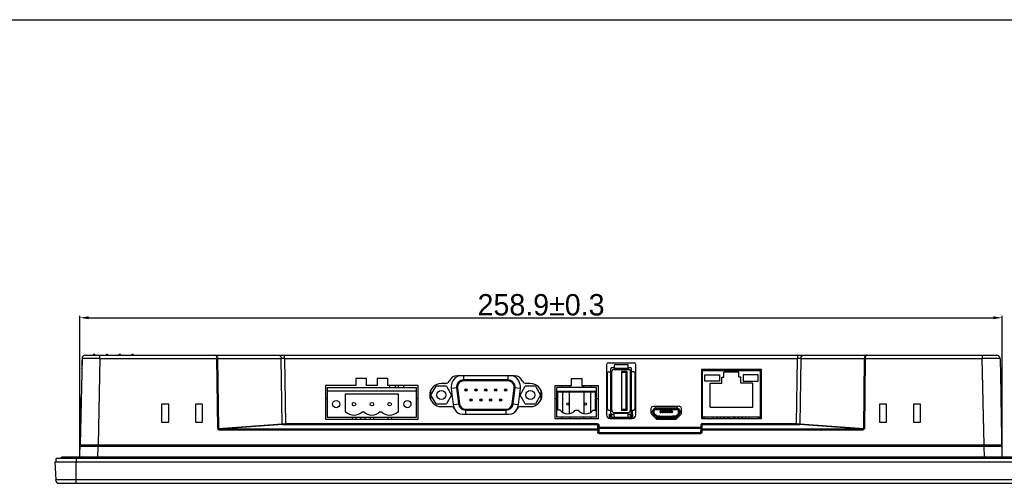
# Model space of a CAD drawing. Extents: x 2340 to 3231, y -1513 to -883.
# Tile 4 of 5: x 2814 to 3091, y -1014 to -883. Entities that reach past the tile are written whole.
import ezdxf

# ---------------------------------------------------------------- set-up
doc = ezdxf.new("R2010")
doc.units = 0
doc.header["$LTSCALE"] = 0.25
doc.layers.get('0').update_dxf_attribs({"color": 2, "linetype": 'CONTINUOUS'})
doc.layers.get('DEFPOINTS').update_dxf_attribs({"linetype": 'CONTINUOUS'})
doc.layers.add('实线', color=18, linetype='CONTINUOUS')
doc.layers.add('标注', color=8, linetype='CONTINUOUS')
doc.dimstyles.get("Standard").update_dxf_attribs({"dimtxt": 3, "dimasz": 2.5, "dimexe": 0.5, "dimexo": 0.5, "dimgap": 0.5, "dimtad": 1, "dimdec": 1, "dimtxsty": 'STANDARD', "dimcen": 2.5, "dimclrd": 256, "dimclre": 256, "dimclrt": 256, "dimazin": 3, "dimtfac": 0.5, "dimtdec": 1, "dimtmove": 0, "dimatfit": 3, "dimtolj": 1})

# ---------------------------------------------------------------- blocks, each defined once
blk = doc.blocks.new('*D268')
at = {"layer": 'DEFPOINTS', "color": 0}
for p in [(3090.14, -967.06), (2831.2, -1006.23), (3090.14, -1006.23)]:
    blk.add_point(p, dxfattribs=at)
at = {"layer": '标注'}
for p, q in [((2831.2, -1005.73), (2831.2, -966.56)), ((2833.7, -967.06), (3087.64, -967.06)), ((3090.14, -1005.73), (3090.14, -966.56))]:
    blk.add_line(p, q, dxfattribs=at)
for points in [[(2833.7, -966.64), (2833.7, -967.47), (2831.2, -967.06)], [(3087.64, -966.64), (3087.64, -967.47), (3090.14, -967.06)]]:
    blk.add_solid(points, dxfattribs=at)
at = {"layer": '标注', "insert": (2960.67, -963.46), "char_height": 6, "attachment_point": 5}
blk.add_mtext('\\A1;258.9±0.3', dxfattribs=at)

msp = doc.modelspace()

# ---------------------------------------------------------------- linework, layer by layer
at = {"color": 7, "linetype": 'CONTINUOUS'}
msp.add_line((2339.56, -883.4), (3230.56, -883.4), dxfattribs=at)
at = {"layer": '实线'}
for p, q in [((2832.83, -977.53), (3088.51, -977.53)), ((2836.83, -978.5), (2836.83, -977.53)), ((2888.7, -978.51), (2888.7, -977.53)), ((3032.64, -977.53), (3032.64, -978.51)), ((3084.51, -977.53), (3084.51, -978.5)), ((2831.83, -978.5), (2831.32, -1002.72)), ((2831.78, -978.9), (2831.75, -980.53)), ((2836.83, -978.5), (2836.32, -1002.72)), ((2836.83, -978.5), (2869.71, -978.5)), ((2869.93, -998.13), (2869.71, -978.5)), ((2869.9, -978.51), (2870.11, -998.13)), ((2869.9, -978.51), (2887.76, -978.51)), ((2887.99, -996.85), (2887.76, -978.51)), ((2888.7, -978.51), (2888.93, -996.83)), ((2888.7, -978.51), (3032.64, -978.51)), ((2979.07, -980.2), (2979.07, -994.3)), ((2979.57, -979.7), (2986.77, -979.7)), ((2980.57, -981.05), (2981.17, -981.05)), ((2981.17, -980.5), (2981.17, -981.55)), ((2981.47, -980.2), (2984.87, -980.2)), ((2985.17, -981.55), (2985.17, -980.5)), ((2985.17, -981.05), (2985.77, -981.05)), ((2987.27, -994.3), (2987.27, -980.2)), ((3032.42, -996.83), (3032.64, -978.51)), ((3033.58, -978.51), (3033.35, -996.85)), ((3033.58, -978.51), (3051.44, -978.51)), ((3051.23, -998.13), (3051.44, -978.51)), ((3051.63, -978.5), (3051.42, -998.13)), ((3051.63, -978.5), (3084.51, -978.5)), ((3085.02, -1002.72), (3084.51, -978.5)), ((3089.51, -978.5), (3090.02, -1002.72)), ((2953.2, -983.35), (2937.15, -983.35)), ((2938.92, -983.35), (2938.92, -984.8)), ((2951.42, -984.8), (2951.42, -983.35)), ((2979.37, -992.65), (2979.37, -982.55)), ((2979.67, -982.25), (2980.57, -982.25)), ((2980.27, -993.85), (2980.27, -981.35)), ((2980.57, -993.15), (2980.57, -982.05)), ((2981.07, -981.55), (2985.27, -981.55)), ((2981.17, -981.25), (2985.17, -981.25)), ((2984.77, -982.1), (2983.27, -982.1)), ((2983.27, -982.1), (2983.27, -993.1)), ((2984.47, -982.4), (2983.27, -982.4)), ((2984.77, -982.1), (2984.47, -982.4)), ((2984.47, -982.4), (2984.47, -992.8)), ((2984.77, -982.1), (2984.77, -993.1)), ((2985.77, -993.15), (2985.77, -982.05)), ((2986.67, -982.25), (2985.77, -982.25)), ((2986.07, -993.85), (2986.07, -981.35)), ((2986.97, -982.55), (2986.97, -992.65)), ((3022.52, -981.6), (3005.67, -981.6)), ((3005.67, -981.6), (3005.67, -995.3)), ((3005.97, -981.9), (3022.22, -981.9)), ((3005.97, -995.25), (3005.97, -981.9)), ((3006.6, -983.05), (3010.8, -983.05)), ((3006.6, -984.85), (3006.6, -983.05)), ((3010.8, -983.05), (3010.8, -984.85)), ((3011.45, -983.7), (3012, -983.7)), ((3011.45, -985.4), (3011.45, -983.7)), ((3016.2, -982.3), (3012, -982.3)), ((3012, -983.7), (3012, -982.3)), ((3012.85, -981.9), (3012.85, -981.6)), ((3015.35, -981.6), (3015.35, -981.9)), ((3016.2, -983.7), (3016.2, -982.3)), ((3016.75, -983.7), (3016.2, -983.7)), ((3016.75, -985.4), (3016.75, -983.7)), ((3021.6, -983.05), (3017.4, -983.05)), ((3017.4, -983.05), (3017.4, -984.85)), ((3021.6, -984.85), (3021.6, -983.05)), ((3022.22, -981.9), (3022.22, -995.25)), ((3022.52, -995.3), (3022.52, -981.6)), ((2900.17, -986.1), (2900.17, -995.5)), ((2908.67, -986.1), (2900.17, -986.1)), ((2900.67, -986.6), (2900.67, -995)), ((2900.67, -986.6), (2925.67, -986.6)), ((2908.67, -984.1), (2908.67, -986.1)), ((2911.67, -984.1), (2908.67, -984.1)), ((2911.67, -986.1), (2911.67, -984.1)), ((2914.67, -986.1), (2911.67, -986.1)), ((2914.67, -984.1), (2914.67, -986.1)), ((2917.67, -984.1), (2914.67, -984.1)), ((2917.67, -986.1), (2917.67, -984.1)), ((2926.17, -986.1), (2917.67, -986.1)), ((2918.15, -986.1), (2918.16, -986.6)), ((2919.74, -986.1), (2919.74, -986.6)), ((2920.61, -986.1), (2920.6, -986.6)), ((2922.18, -986.6), (2922.19, -986.1)), ((2925.67, -995), (2925.67, -986.6)), ((2926.17, -995.5), (2926.17, -986.1)), ((2929.78, -988.75), (2931.23, -986.25)), ((2934.11, -986.25), (2931.23, -986.25)), ((2933.92, -985.5), (2932.67, -985.5)), ((2934.11, -986.25), (2935.56, -988.75)), ((2951.42, -984.52), (2938.92, -984.52)), ((2938.92, -984.6), (2951.42, -984.6)), ((2951.42, -984.8), (2938.92, -984.8)), ((2954.78, -988.75), (2956.23, -986.25)), ((2959.11, -986.25), (2956.23, -986.25)), ((2957.67, -985.5), (2956.43, -985.5)), ((2959.11, -986.25), (2960.56, -988.75)), ((2969.17, -986.18), (2964.57, -986.18)), ((2964.57, -986.18), (2964.57, -995.3)), ((2966.67, -986.68), (2966.67, -986.18)), ((2968.67, -986.18), (2968.67, -986.68)), ((2972.17, -984.18), (2969.17, -984.18)), ((2969.17, -984.18), (2969.17, -986.18)), ((2972.17, -986.18), (2972.17, -984.18)), ((2976.77, -986.18), (2972.17, -986.18)), ((2972.21, -986.18), (2972.2, -986.68)), ((2972.67, -986.68), (2972.67, -986.18)), ((2974.67, -986.18), (2974.67, -986.68)), ((2976.77, -995.3), (2976.77, -986.18)), ((2986.97, -985.2), (2987.17, -986.2)), ((2986.97, -986.2), (2987.17, -986.2)), ((2987.07, -985.7), (2987.27, -985.7)), ((2987.17, -986.7), (2987.17, -986.2)), ((3005.67, -985.2), (3005.97, -985.2)), ((3010.8, -984.85), (3006.6, -984.85)), ((3008.1, -985.4), (3011.45, -985.4)), ((3008.1, -992.2), (3008.1, -985.4)), ((3020.1, -985.4), (3016.75, -985.4)), ((3017.4, -984.85), (3021.6, -984.85)), ((3020.1, -992.2), (3020.1, -985.4)), ((3022.22, -985.7), (3022.24, -985.7)), ((3022.24, -986.7), (3022.24, -985.7)), ((3022.26, -985.7), (3022.39, -985.7)), ((3022.26, -986.7), (3022.26, -985.7)), ((3022.39, -985.7), (3022.52, -985.7)), ((3022.39, -986.7), (3022.39, -985.7)), ((2900.67, -987.6), (2925.67, -987.6)), ((2905.67, -988.5), (2905.67, -993.42)), ((2920.67, -988.5), (2905.67, -988.5)), ((2920.67, -993.42), (2920.67, -988.5)), ((2929.77, -990.12), (2929.77, -987.37)), ((2931.23, -991.25), (2929.78, -988.75)), ((2935.56, -988.75), (2934.11, -991.25)), ((2937.23, -986.69), (2935.47, -986.9)), ((2935.47, -986.9), (2936, -991.4)), ((2936.96, -986.73), (2937.49, -991.23)), ((2937.57, -991.22), (2937.04, -986.72)), ((2937.23, -986.69), (2937.76, -991.19)), ((2939.6, -987.33), (2939.3, -987.33)), ((2939.67, -987.33), (2939.97, -987.33)), ((2942.37, -987.33), (2942.07, -987.33)), ((2942.44, -987.33), (2942.74, -987.33)), ((2945.14, -987.33), (2944.84, -987.33)), ((2945.21, -987.33), (2945.51, -987.33)), ((2947.91, -987.33), (2947.61, -987.33)), ((2947.98, -987.33), (2948.28, -987.33)), ((2950.68, -987.33), (2950.38, -987.33)), ((2950.75, -987.33), (2951.05, -987.33)), ((2952.58, -991.19), (2953.11, -986.69)), ((2953.31, -986.72), (2952.78, -991.22)), ((2952.85, -991.23), (2953.38, -986.73)), ((2954.87, -986.9), (2953.11, -986.69)), ((2954.34, -991.4), (2954.87, -986.9)), ((2956.23, -991.25), (2954.78, -988.75)), ((2960.56, -988.75), (2959.11, -991.25)), ((2960.57, -987.37), (2960.57, -990.12)), ((2976.27, -986.68), (2965.07, -986.68)), ((2965.07, -995), (2965.07, -986.68)), ((2965.07, -987.68), (2976.27, -987.68)), ((2975.92, -987.95), (2965.42, -987.95)), ((2965.42, -993.02), (2965.42, -987.95)), ((2966.67, -987.95), (2966.67, -993.54)), ((2968.67, -993.95), (2968.67, -987.95)), ((2972.67, -987.95), (2972.67, -993.95)), ((2974.67, -993.54), (2974.67, -987.95)), ((2975.92, -993.02), (2975.92, -987.95)), ((2976.27, -995), (2976.27, -986.68)), ((2986.97, -986.7), (2987.27, -986.7)), ((2986.97, -988.7), (2987.27, -988.7)), ((3005.67, -986.7), (3005.97, -986.7)), ((3005.67, -987.94), (3005.97, -987.94)), ((3005.97, -988.94), (3005.67, -988.94)), ((3022.22, -986.7), (3022.52, -986.7)), ((3022.22, -987.94), (3022.52, -987.94)), ((3022.52, -988.94), (3022.22, -988.94)), ((2831.2, -1006.23), (2831.55, -989.43)), ((2854.17, -991.32), (2854.17, -996.32)), ((2856.17, -991.32), (2854.17, -991.32)), ((2856.17, -996.32), (2856.17, -991.32)), ((2863.67, -991.32), (2863.67, -996.32)), ((2865.67, -991.32), (2863.67, -991.32)), ((2865.67, -996.32), (2865.67, -991.32)), ((2900.67, -989.83), (2900.17, -989.83)), ((2926.17, -989.83), (2925.67, -989.83)), ((2929.77, -989.83), (2929.62, -989.83)), ((2931.23, -991.25), (2934.11, -991.25)), ((2932.67, -992), (2935.42, -992)), ((2936, -991.4), (2937.76, -991.19)), ((2940.98, -990.17), (2940.68, -990.17)), ((2941.05, -990.17), (2941.35, -990.17)), ((2943.75, -990.17), (2943.45, -990.17)), ((2943.82, -990.17), (2944.12, -990.17)), ((2946.52, -990.17), (2946.22, -990.17)), ((2946.59, -990.17), (2946.89, -990.17)), ((2949.29, -990.17), (2948.99, -990.17)), ((2949.36, -990.17), (2949.66, -990.17)), ((2952.58, -991.19), (2954.34, -991.4)), ((2954.93, -992), (2957.67, -992)), ((2956.23, -991.25), (2959.11, -991.25)), ((2960.72, -989.83), (2960.57, -989.83)), ((2960.57, -990.02), (2960.62, -990.02)), ((2965.07, -989.83), (2964.57, -989.83)), ((2976.77, -989.83), (2976.27, -989.83)), ((2979.37, -989.83), (2979.07, -989.83)), ((2987.27, -990.7), (2986.97, -990.7)), ((2999.61, -992), (2992.03, -992)), ((3005.97, -990.7), (3005.67, -990.7)), ((3022.52, -990.7), (3022.22, -990.7)), ((3057.67, -991.32), (3055.67, -991.32)), ((3055.67, -991.32), (3055.67, -996.32)), ((3057.67, -996.32), (3057.67, -991.32)), ((3067.17, -991.32), (3065.17, -991.32)), ((3065.17, -991.32), (3065.17, -996.32)), ((3067.17, -996.32), (3067.17, -991.32)), ((3090.14, -1006.23), (3089.79, -989.43)), ((2905.67, -993.42), (2905.87, -993.42)), ((2910.48, -993.42), (2910.88, -993.42)), ((2915.46, -993.42), (2915.86, -993.42)), ((2920.47, -993.42), (2920.67, -993.42)), ((2938.65, -994.15), (2951.7, -994.15)), ((2939.45, -992.7), (2939.45, -994.15)), ((2939.45, -992.7), (2950.89, -992.7)), ((2950.89, -992.89), (2939.45, -992.89)), ((2939.45, -992.97), (2950.89, -992.97)), ((2950.89, -994.15), (2950.89, -992.7)), ((2966.07, -993.02), (2965.42, -993.02)), ((2970.27, -993.02), (2971.07, -993.02)), ((2975.27, -993.02), (2975.92, -993.02)), ((2979.67, -992.95), (2980.57, -992.95)), ((2979.89, -994.15), (2980.29, -994.15)), ((2979.89, -995.26), (2979.89, -994.15)), ((2980.29, -995.3), (2980.29, -994.15)), ((2980.57, -994.15), (2981.17, -994.15)), ((2980.57, -995), (2980.57, -994.15)), ((2981.07, -993.65), (2985.27, -993.65)), ((2981.17, -994.7), (2981.17, -993.65)), ((2985.17, -993.95), (2981.17, -993.95)), ((2984.47, -992.8), (2983.27, -992.8)), ((2984.77, -993.1), (2983.27, -993.1)), ((2984.77, -993.1), (2984.47, -992.8)), ((2985.17, -994.7), (2985.17, -993.65)), ((2985.17, -994.15), (2985.77, -994.15)), ((2985.77, -992.95), (2986.67, -992.95)), ((2985.77, -995), (2985.77, -994.15)), ((2986.05, -994.15), (2986.45, -994.15)), ((2986.05, -995.3), (2986.05, -994.15)), ((2986.22, -992.95), (2986.22, -994.15)), ((2986.45, -995.26), (2986.45, -994.15)), ((2991.53, -992.5), (2991.53, -993.75)), ((2992.97, -995.39), (2991.68, -994.1)), ((2992.02, -993.35), (2991.83, -993.35)), ((2991.83, -993.35), (2991.83, -993.55)), ((2991.83, -993.55), (2992.02, -993.55)), ((2992.37, -993.15), (2991.99, -993.15)), ((2991.99, -993.75), (2992.37, -993.75)), ((2992.02, -993.35), (2992.02, -993.55)), ((2992.07, -993.15), (2992.07, -993.1)), ((2992.07, -993.84), (2992.07, -993.75)), ((2992.84, -994.83), (2992.23, -994.23)), ((2992.27, -993.75), (2992.27, -993.15)), ((2992.37, -993.1), (2992.37, -993.84)), ((2992.38, -993.84), (2992.38, -993.2)), ((2992.44, -994.02), (2993.05, -994.62)), ((2993.05, -994.62), (2992.45, -994.02)), ((2992.62, -992.46), (2992.62, -992.85)), ((2992.62, -992.74), (2999.02, -992.74)), ((2999.02, -992.85), (2992.62, -992.85)), ((2992.73, -992.85), (2995.41, -992.85)), ((2992.82, -992.3), (2998.82, -992.3)), ((2992.82, -992.3), (2992.82, -992.49)), ((2992.82, -992.49), (2998.82, -992.49)), ((2992.82, -994.39), (2992.82, -994.4)), ((2992.82, -995), (2992.82, -994.82)), ((2993.22, -994.7), (2998.42, -994.7)), ((2994.03, -994.69), (2993.23, -994.69)), ((2993.32, -994.7), (2993.32, -995.08)), ((2995.81, -994.8), (2993.32, -994.8)), ((2993.6, -994.69), (2993.6, -994.7)), ((2994.03, -994.7), (2994.03, -994.69)), ((2994.06, -992.85), (2994.06, -992.85)), ((2997.57, -993.33), (2994.07, -993.33)), ((2994.07, -993.53), (2994.07, -993.33)), ((2994.07, -993.53), (2994.34, -993.53)), ((2994.27, -993.13), (2997.37, -993.13)), ((2994.27, -993.13), (2994.27, -993.73)), ((2994.34, -993.73), (2994.27, -993.73)), ((2994.71, -993.51), (2994.34, -993.51)), ((2994.34, -993.73), (2994.34, -993.51)), ((2994.71, -993.61), (2994.34, -993.61)), ((2994.61, -992.85), (2994.61, -992.85)), ((2994.71, -993.51), (2994.71, -993.73)), ((2994.71, -993.53), (2994.99, -993.53)), ((2994.99, -993.73), (2994.71, -993.73)), ((2995.36, -993.51), (2994.99, -993.51)), ((2994.99, -993.73), (2994.99, -993.51)), ((2995.36, -993.61), (2994.99, -993.61)), ((2995.31, -992.85), (2995.31, -993.13)), ((2995.36, -993.51), (2995.36, -993.73)), ((2995.36, -993.53), (2995.64, -993.53)), ((2995.64, -993.73), (2995.36, -993.73)), ((2995.41, -992.85), (2995.41, -993.13)), ((2996.23, -993.05), (2995.41, -993.05)), ((2996.01, -993.51), (2995.64, -993.51)), ((2995.64, -993.73), (2995.64, -993.51)), ((2996.01, -993.61), (2995.64, -993.61)), ((2995.66, -993.05), (2995.66, -993.13)), ((2995.81, -995.08), (2995.81, -994.7)), ((2995.81, -994.9), (2995.83, -994.9)), ((2995.83, -994.7), (2995.83, -995.08)), ((2998.32, -994.8), (2995.83, -994.8)), ((2995.98, -993.13), (2995.98, -993.05)), ((2996.01, -993.51), (2996.01, -993.73)), ((2996.01, -993.53), (2996.29, -993.53)), ((2996.29, -993.73), (2996.01, -993.73)), ((2996.23, -992.85), (2998.92, -992.85)), ((2996.23, -993.13), (2996.23, -992.85)), ((2996.66, -993.51), (2996.29, -993.51)), ((2996.29, -993.73), (2996.29, -993.51)), ((2996.66, -993.61), (2996.29, -993.61)), ((2996.33, -993.13), (2996.33, -992.85)), ((2996.66, -993.51), (2996.66, -993.73)), ((2996.66, -993.53), (2996.94, -993.53)), ((2996.94, -993.73), (2996.66, -993.73)), ((2997.31, -993.51), (2996.94, -993.51)), ((2996.94, -993.73), (2996.94, -993.51)), ((2997.31, -993.61), (2996.94, -993.61)), ((2997.03, -992.85), (2997.03, -992.85)), ((2997.31, -993.51), (2997.31, -993.73)), ((2997.31, -993.53), (2997.57, -993.53)), ((2997.37, -993.73), (2997.31, -993.73)), ((2997.37, -993.73), (2997.37, -993.13)), ((2997.57, -993.33), (2997.57, -993.53)), ((2997.58, -992.85), (2997.59, -992.85)), ((2998.42, -994.69), (2997.61, -994.69)), ((2997.61, -994.7), (2997.61, -994.69)), ((2998.05, -994.69), (2998.05, -994.7)), ((2998.32, -995.08), (2998.32, -994.7)), ((2999.19, -994.02), (2998.59, -994.62)), ((2998.59, -994.62), (2999.2, -994.02)), ((2999.96, -994.1), (2998.67, -995.39)), ((2999.41, -994.23), (2998.81, -994.83)), ((2998.82, -992.49), (2998.82, -992.3)), ((2998.82, -994.4), (2998.82, -994.39)), ((2998.82, -994.82), (2998.82, -995)), ((2999.02, -992.85), (2999.02, -992.46)), ((2999.27, -993.84), (2999.27, -993.1)), ((2999.66, -993.15), (2999.27, -993.15)), ((2999.27, -993.2), (2999.27, -993.84)), ((2999.27, -993.75), (2999.66, -993.75)), ((2999.38, -993.15), (2999.38, -993.75)), ((2999.57, -993.1), (2999.57, -993.15)), ((2999.57, -993.75), (2999.57, -993.84)), ((2999.81, -993.35), (2999.62, -993.35)), ((2999.62, -993.35), (2999.62, -993.55)), ((2999.62, -993.55), (2999.81, -993.55)), ((2999.81, -993.35), (2999.81, -993.55)), ((3000.11, -993.75), (3000.11, -992.5)), ((3008.1, -992.2), (3020.1, -992.2)), ((2854.17, -996.32), (2856.17, -996.32)), ((2863.67, -996.32), (2865.67, -996.32)), ((2870.11, -998.13), (2887.99, -996.85)), ((2888.18, -997.04), (2870.35, -998.33)), ((2888.93, -997.03), (2888.93, -996.83)), ((2976.52, -996.83), (2888.93, -996.83)), ((2888.93, -997.03), (2976.54, -997.03)), ((2900.17, -995.5), (2926.17, -995.5)), ((2900.67, -995), (2925.67, -995)), ((2907.67, -995), (2907.67, -995.5)), ((2908.67, -995), (2908.67, -995.5)), ((2910.12, -995.5), (2910.12, -995)), ((2911.22, -995), (2911.22, -995.5)), ((2912.67, -995), (2912.67, -995.5)), ((2913.67, -995), (2913.67, -995.5)), ((2917.67, -995), (2917.67, -995.5)), ((2918.67, -995), (2918.67, -995.5)), ((2964.57, -995.3), (2976.77, -995.3)), ((2976.27, -995), (2965.07, -995)), ((2966.67, -995.3), (2966.67, -995)), ((2968.67, -995), (2968.67, -995.3)), ((2972.67, -995.3), (2972.67, -995)), ((2974.67, -995), (2974.67, -995.3)), ((2976.53, -996.83), (2976.53, -997.03)), ((2976.54, -997.03), (2976.54, -998.33)), ((2976.73, -997.22), (2976.76, -997.84)), ((2976.73, -997.22), (2976.75, -998.52)), ((2976.93, -997.21), (2976.96, -997.83)), ((2980.07, -995.3), (2986.27, -995.3)), ((2980.57, -995), (2985.77, -995)), ((2980.92, -995), (2980.92, -995.3)), ((2981.22, -995), (2981.22, -995.3)), ((2982.32, -995), (2982.32, -995.3)), ((2982.62, -995), (2982.62, -995.3)), ((2983.72, -995), (2983.72, -995.3)), ((2984.02, -995), (2984.02, -995.3)), ((2985.12, -995), (2985.12, -995.3)), ((2985.42, -995), (2985.42, -995.3)), ((2992.82, -995), (2992.91, -995)), ((2992.87, -995.29), (2992.87, -995.2)), ((2993.17, -995.51), (2993.17, -995.2)), ((2993.32, -995), (2993.22, -995)), ((2993.32, -995.54), (2998.32, -995.54)), ((2993.52, -995.05), (2995.61, -995.05)), ((2993.52, -995.05), (2993.52, -995.24)), ((2993.52, -995.24), (2995.61, -995.24)), ((2993.6, -995.24), (2993.6, -995.5)), ((2993.6, -995.5), (2994.05, -995.5)), ((2994.05, -995.24), (2994.05, -995.5)), ((2995.61, -995.24), (2995.61, -995.05)), ((2995.83, -995), (2995.81, -995)), ((2995.83, -995.03), (2995.81, -995.03)), ((2996.03, -995.05), (2998.12, -995.05)), ((2996.03, -995.05), (2996.03, -995.24)), ((2996.03, -995.24), (2998.12, -995.24)), ((2997.6, -995.24), (2997.6, -995.5)), ((2997.6, -995.5), (2998.05, -995.5)), ((2998.05, -995.24), (2998.05, -995.5)), ((2998.12, -995.24), (2998.12, -995.05)), ((2998.42, -995), (2998.32, -995)), ((2998.47, -995.51), (2998.47, -995.2)), ((2998.73, -995), (2998.82, -995)), ((2998.77, -995.2), (2998.77, -995.29)), ((3005.51, -997.21), (3005.48, -997.83)), ((3005.67, -995.3), (3022.52, -995.3)), ((3005.68, -997.84), (3005.71, -997.22)), ((3005.69, -998.52), (3005.71, -997.22)), ((3005.89, -998.33), (3005.91, -997.03)), ((3005.91, -997.03), (3005.91, -996.83)), ((3005.91, -997.03), (3032.42, -997.03)), ((3032.42, -996.83), (3005.92, -996.83)), ((3022.22, -995), (3005.97, -995)), ((3006.27, -995), (3006.27, -995.25)), ((3006.5, -995), (3006.5, -995.3)), ((3009, -995), (3009, -995.3)), ((3009.03, -995), (3009.03, -995.3)), ((3010.03, -995), (3010.03, -995.3)), ((3010.08, -995), (3010.08, -995.3)), ((3010.98, -995), (3010.98, -995.3)), ((3011.1, -995), (3011.1, -995.3)), ((3012, -995), (3012, -995.3)), ((3012.12, -995), (3012.12, -995.3)), ((3013.02, -995), (3013.02, -995.3)), ((3013.14, -995), (3013.14, -995.3)), ((3013.6, -995.3), (3013.6, -995)), ((3014.6, -995), (3014.6, -995.3)), ((3015.06, -995.3), (3015.06, -995)), ((3015.18, -995.3), (3015.18, -995)), ((3016.08, -995.3), (3016.08, -995)), ((3016.2, -995.3), (3016.2, -995)), ((3017.1, -995.3), (3017.1, -995)), ((3017.22, -995.3), (3017.22, -995)), ((3018.12, -995.3), (3018.12, -995)), ((3018.17, -995.3), (3018.17, -995)), ((3019.17, -995.3), (3019.17, -995)), ((3019.2, -995.3), (3019.2, -995)), ((3021.7, -995.3), (3021.7, -995)), ((3021.92, -995.25), (3021.92, -995)), ((3032.42, -996.83), (3032.42, -997.03)), ((3051, -998.33), (3033.17, -997.04)), ((3033.35, -996.85), (3051.23, -998.13)), ((3055.67, -996.32), (3057.67, -996.32)), ((3065.17, -996.32), (3067.17, -996.32)), ((2870.35, -998.52), (2870.35, -998.33)), ((2976.54, -998.33), (2870.35, -998.33)), ((2870.35, -998.52), (2976.57, -998.52)), ((2976.57, -998.33), (2976.54, -998.33)), ((2976.55, -998.52), (2976.55, -998.33)), ((2976.57, -998.52), (2976.57, -999.11)), ((2976.78, -999.14), (2976.75, -998.52)), ((2976.77, -998.52), (2976.76, -997.84)), ((3005.48, -997.83), (2976.96, -997.83)), ((2976.96, -998.03), (2976.96, -997.83)), ((2976.96, -998.03), (3005.48, -998.03)), ((2976.98, -999.33), (2976.96, -998.03)), ((3005.46, -999.33), (2976.98, -999.33)), ((2976.98, -999.52), (2976.98, -999.33)), ((2976.99, -999.52), (3005.45, -999.52)), ((3005.48, -998.03), (3005.46, -999.33)), ((3005.46, -999.33), (3005.46, -999.52)), ((3005.48, -997.83), (3005.48, -998.03)), ((3005.68, -997.84), (3005.66, -999.14)), ((3005.69, -998.52), (3005.66, -999.14)), ((3005.87, -998.52), (3051, -998.52)), ((3005.87, -999.11), (3005.87, -998.52)), ((3051, -998.33), (3005.89, -998.33)), ((3005.89, -998.52), (3005.89, -998.33)), ((3051, -998.33), (3051, -998.52)), ((2831.32, -1002.72), (3090.02, -1002.72)), ((2832.08, -1002.72), (2832.08, -1003.23)), ((2836.28, -1003.23), (2836.28, -1002.72)), ((3085.06, -1002.72), (3085.06, -1003.23)), ((3089.26, -1002.72), (3089.26, -1003.23)), ((3090.08, -1003.23), (2831.26, -1003.23)), ((2836.26, -1003.23), (2836.2, -1006.23)), ((3085.14, -1006.23), (3085.08, -1003.23)), ((2824.17, -1007.53), (2824.44, -1012.58)), ((2824.17, -1007.53), (3097.17, -1007.53)), ((2824.57, -1007.53), (2824.57, -1006.53)), ((3096.77, -1006.53), (2824.57, -1006.53)), ((2826.07, -1006.53), (2826.07, -1006.23)), ((3095.27, -1006.23), (2826.07, -1006.23)), ((2830.17, -1006.23), (2830.17, -1007.53)), ((2830.17, -1013.53), (2830.17, -1007.53)), ((3096.91, -1012.58), (2824.44, -1012.58)), ((2825.43, -1013.53), (3095.91, -1013.53))]:
    msp.add_line(p, q, dxfattribs=at)
for centre, radius in [((2932.67, -988.75), 1.25), ((2939.63, -987.33), 0.335), ((2939.63, -987.33), 0.035), ((2942.4, -987.33), 0.335), ((2942.4, -987.33), 0.035), ((2945.17, -987.33), 0.335), ((2945.17, -987.33), 0.035), ((2947.94, -987.33), 0.335), ((2947.94, -987.33), 0.035), ((2950.71, -987.33), 0.335), ((2950.71, -987.33), 0.035), ((2957.67, -988.75), 1.25), ((2903.17, -991.3), 1), ((2908.17, -991.3), 0.5), ((2913.17, -991.3), 0.5), ((2918.17, -991.3), 0.5), ((2923.17, -991.3), 1), ((2941.02, -990.17), 0.335), ((2941.02, -990.17), 0.035), ((2943.79, -990.17), 0.335), ((2943.79, -990.17), 0.035), ((2946.56, -990.17), 0.335), ((2946.56, -990.17), 0.035), ((2949.33, -990.17), 0.335), ((2949.33, -990.17), 0.035), ((2968.17, -991.25), 0.3), ((2973.17, -991.25), 0.3)]:
    msp.add_circle(centre, radius, dxfattribs=at)
for centre, radius, start, end in [((2832.83, -978.53), 1, 90, 178.8), ((2835.24, -977.63), 0.3, 19.5487, 160.3493), ((2838.84, -977.63), 0.3, 18.7285, 160.3493), ((2842.44, -977.63), 0.3, 19.5488, 160.3493), ((2846.04, -977.63), 0.3, 19.5488, 160.3493), ((3088.51, -978.53), 1, 1.2, 90), ((2832.08, -979.33), 0.3, 151.5803, 206.111), ((2979.57, -980.2), 0.5, 90, 180), ((2980.57, -981.35), 0.3, 90, 180), ((2981.47, -980.5), 0.3, 90, 180), ((2984.87, -980.5), 0.3, 0, 90), ((2985.77, -981.35), 0.3, 0, 90), ((2986.77, -980.2), 0.5, 0, 90), ((2832.03, -981.33), 0.3, 151.4889, 206.1112), ((2937.15, -985.85), 2.5, 90, 157.3119), ((2938.92, -986.5), 3.47, 114.5047, 186.7098), ((2951.42, -986.5), 3.47, 353.2902, 65.4953), ((2953.2, -985.85), 2.5, 22.6881, 90), ((2979.67, -982.55), 0.3, 90, 180), ((2981.07, -982.05), 0.5, 90, 180), ((2985.27, -982.05), 0.5, 0, 90), ((2986.67, -982.55), 0.3, 0, 90), ((2932.67, -988.75), 3.25, 90.0018, 269.9982), ((2933.92, -984.5), 1, 270, 337.3119), ((2938.92, -986.5), 1.97, 90, 186.7098), ((2938.92, -986.5), 1.9, 90, 186.7098), ((2938.92, -986.5), 1.7, 90, 186.7098), ((2951.42, -986.5), 1.97, 353.2902, 90), ((2951.42, -986.5), 1.9, 353.2902, 90), ((2951.42, -986.5), 1.7, 353.2902, 90), ((2956.43, -984.5), 1, 202.6881, 270), ((2957.67, -988.75), 3.25, 270.0018, 89.9982), ((2935.42, -993), 1, 22.6881, 90), ((2939.45, -991), 3.47, 186.7098, 234.3908), ((2939.45, -991), 1.97, 186.7098, 270), ((2939.45, -991), 1.9, 186.7098, 270), ((2939.45, -991), 1.7, 186.7098, 270), ((2950.89, -991), 1.7, 270, 353.2902), ((2950.89, -991), 1.9, 270, 353.2902), ((2950.89, -991), 1.97, 270, 353.2902), ((2950.89, -991), 3.47, 305.6092, 353.2902), ((2954.93, -993), 1, 90, 157.3119), ((2992.03, -992.5), 0.5, 90, 180), ((2999.61, -992.5), 0.5, 0, 90), ((2908.18, -991.2), 3.2, 223.9277, 316.0723), ((2913.17, -991.18), 3.2, 224.2897, 315.7103), ((2918.17, -991.2), 3.2, 223.9277, 316.0723), ((2938.65, -991.65), 2.5, 202.6881, 270), ((2951.7, -991.65), 2.5, 270, 337.3119), ((2968.17, -991.25), 2.75, 220.2142, 319.7858), ((2973.17, -991.25), 2.75, 220.2142, 319.7858), ((2980.07, -994.3), 1, 180, 270), ((2979.67, -992.65), 0.3, 180, 270), ((2980.57, -993.85), 0.3, 180, 270), ((2981.07, -993.15), 0.5, 180, 270), ((2981.47, -994.7), 0.3, 180, 270), ((2984.87, -994.7), 0.3, 270, 0), ((2985.27, -993.15), 0.5, 270, 0), ((2985.77, -993.85), 0.3, 270, 0), ((2986.27, -994.3), 1, 270, 0), ((2986.67, -992.65), 0.3, 270, 0), ((2992.03, -993.75), 0.5, 180, 225), ((2992.62, -993.1), 0.55, 90, 180), ((2992.62, -993.84), 0.55, 180, 225), ((2992.62, -993.1), 0.25, 90, 180), ((2992.62, -993.84), 0.25, 180, 225), ((2992.73, -993.2), 0.35, 90, 180), ((2992.63, -993.84), 0.25, 180, 225), ((2993.22, -994.45), 0.55, 225, 270), ((2993.22, -994.45), 0.25, 225, 270), ((2993.23, -994.44), 0.25, 225, 270), ((2993.5, -992.95), 0.1, 72.7343, 90), ((2994.27, -993.33), 0.2, 90, 180), ((2994.27, -993.53), 0.2, 180, 270), ((2997.37, -993.33), 0.2, 0, 90), ((2997.37, -993.53), 0.2, 270, 0), ((2998.14, -992.95), 0.1, 90, 107.2657), ((2998.42, -994.44), 0.25, 270, 315), ((2998.42, -994.45), 0.25, 270, 315), ((2998.42, -994.45), 0.55, 270, 315), ((2998.92, -993.2), 0.35, 0, 90), ((2999.02, -993.1), 0.55, 0, 90), ((2999.02, -993.1), 0.25, 0, 90), ((2999.02, -993.84), 0.25, 315, 0), ((2999.02, -993.84), 0.25, 315, 360), ((2999.02, -993.84), 0.55, 315, 360), ((2999.61, -993.75), 0.5, 315, 0), ((2976.44, -997.25), 0.486, 4.9378, 11.2672), ((2993.37, -995.2), 0.5, 146.6707, 180), ((2993.32, -995.04), 0.5, 225, 270), ((2993.37, -995.2), 0.2, 104.2519, 180), ((2998.27, -995.2), 0.2, 0, 75.503), ((2998.32, -995.04), 0.5, 270, 315), ((2998.27, -995.2), 0.5, 0, 33.3293), ((3005.97, -997.25), 0.461, 168.8891, 175.5213), ((2976.55, -998.53), 0.201, 78.7709, 89.9832), ((2976.55, -998.53), 0.201, 61.9835, 78.7313), ((3005.44, -999.04), 0.487, 271.3653, 277.395), ((3005.89, -998.53), 0.2, 89.9818, 176.998), ((2825.43, -1012.53), 1, 183, 270)]:
    msp.add_arc(centre, radius, start, end, dxfattribs=at)
for points, knots in [([(2869.15, -977.53), (2869.25, -977.53), (2869.47, -977.59), (2869.63, -977.74), (2869.7, -977.84)], [0, 0, 0, 0, 0.466476, 1, 1, 1, 1]), ([(2869.15, -977.53), (2869.23, -977.53), (2869.41, -977.6), (2869.51, -977.75), (2869.56, -977.84)], [0, 0, 0, 0, 0.434879, 1, 1, 1, 1]), ([(2869.56, -977.84), (2869.58, -977.88), (2869.67, -978.09), (2869.71, -978.33), (2869.71, -978.5)], [0, 0, 0, 0, 0.222909, 1, 1, 1, 1]), ([(2869.7, -977.84), (2869.73, -977.88), (2869.85, -978.09), (2869.9, -978.33), (2869.9, -978.51)], [0, 0, 0, 0, 0.231385, 1, 1, 1, 1]), ([(2886.82, -977.53), (2887.06, -977.53), (2887.57, -977.75), (2887.76, -978.26), (2887.76, -978.51)], [0, 0, 0, 0, 0.488961, 1, 1, 1, 1]), ([(3033.58, -978.51), (3033.58, -978.26), (3033.77, -977.75), (3034.28, -977.53), (3034.52, -977.53)], [0, 0, 0, 0, 0.510792, 1, 1, 1, 1]), ([(3052.19, -977.53), (3052, -977.53), (3051.56, -977.79), (3051.45, -978.25), (3051.44, -978.51)], [0, 0, 0, 0, 0.429472, 1, 1, 1, 1]), ([(3052.19, -977.53), (3052.12, -977.53), (3051.91, -977.61), (3051.69, -977.98), (3051.63, -978.31), (3051.63, -978.5)], [0, 0, 0, 0, 0.173294, 0.521718, 1, 1, 1, 1]), ([(2836.83, -978.5), (2836.5, -978.5), (2835.87, -978.5), (2834.94, -978.5), (2834.09, -978.5), (2833.34, -978.5), (2832.8, -978.5), (2832.44, -978.5), (2832.23, -978.5), (2832.06, -978.5), (2831.95, -978.5), (2831.89, -978.5), (2831.86, -978.5), (2831.84, -978.5), (2831.83, -978.5), (2831.83, -978.5)], [0, 0, 0, 0, 0.195217, 0.38258, 0.555427, 0.707078, 0.83093, 0.881097, 0.922931, 0.956092, 0.980227, 0.988798, 0.994978, 0.998724, 1, 1, 1, 1]), ([(2869.71, -978.51), (2869.73, -978.51), (2869.79, -978.51), (2869.86, -978.51), (2869.9, -978.51)], [0, 0, 0, 0, 0.319715, 1, 1, 1, 1]), ([(2888.7, -978.51), (2888.6, -978.51), (2888.29, -978.5), (2887.98, -978.5), (2887.76, -978.51)], [0, 0, 0, 0, 0.319753, 1, 1, 1, 1]), ([(3033.58, -978.51), (3033.53, -978.51), (3033.22, -978.5), (3032.9, -978.5), (3032.64, -978.51)], [0, 0, 0, 0, 0.155739, 1, 1, 1, 1]), ([(3051.44, -978.51), (3051.45, -978.51), (3051.51, -978.51), (3051.58, -978.51), (3051.63, -978.51)], [0, 0, 0, 0, 0.155638, 1, 1, 1, 1]), ([(3089.51, -978.5), (3089.51, -978.5), (3089.5, -978.5), (3089.49, -978.5), (3089.45, -978.5), (3089.39, -978.5), (3089.28, -978.5), (3089.11, -978.5), (3088.91, -978.5), (3088.55, -978.5), (3088, -978.5), (3087.26, -978.5), (3086.4, -978.5), (3085.48, -978.5), (3084.84, -978.5), (3084.51, -978.5)], [0, 0, 0, 0, 0.001276, 0.005022, 0.011202, 0.019773, 0.043908, 0.077069, 0.118903, 0.16907, 0.292922, 0.444573, 0.61742, 0.804783, 1, 1, 1, 1]), ([(2991.99, -993.15), (2991.96, -993.15), (2991.92, -993.16), (2991.87, -993.2), (2991.84, -993.27), (2991.83, -993.32), (2991.83, -993.35)], [0, 0, 0, 0, 0.219371, 0.457781, 0.720814, 1, 1, 1, 1]), ([(2991.83, -993.55), (2991.83, -993.57), (2991.84, -993.62), (2991.87, -993.69), (2991.92, -993.73), (2991.96, -993.75), (2991.99, -993.75)], [0, 0, 0, 0, 0.279186, 0.542219, 0.780629, 1, 1, 1, 1]), ([(2992.02, -993.35), (2992.02, -993.32), (2992.03, -993.27), (2992.06, -993.2), (2992.11, -993.16), (2992.16, -993.15), (2992.18, -993.15)], [0, 0, 0, 0, 0.279186, 0.542219, 0.780629, 1, 1, 1, 1]), ([(2992.18, -993.75), (2992.16, -993.75), (2992.11, -993.73), (2992.06, -993.69), (2992.03, -993.62), (2992.02, -993.57), (2992.02, -993.55)], [0, 0, 0, 0, 0.219371, 0.457781, 0.720814, 1, 1, 1, 1]), ([(2992.82, -992.3), (2992.8, -992.3), (2992.74, -992.31), (2992.68, -992.34), (2992.63, -992.39), (2992.62, -992.44), (2992.62, -992.46)], [0, 0, 0, 0, 0.277536, 0.53978, 0.778812, 1, 1, 1, 1]), ([(2992.62, -992.64), (2992.62, -992.62), (2992.63, -992.58), (2992.68, -992.53), (2992.74, -992.49), (2992.8, -992.49), (2992.82, -992.49)], [0, 0, 0, 0, 0.221188, 0.46022, 0.722464, 1, 1, 1, 1]), ([(2993.52, -995.05), (2993.5, -995.05), (2993.44, -995.05), (2993.38, -995.01), (2993.33, -994.96), (2993.32, -994.92), (2993.32, -994.9)], [0, 0, 0, 0, 0.277536, 0.53978, 0.778812, 1, 1, 1, 1]), ([(2995.81, -994.9), (2995.81, -994.92), (2995.8, -994.96), (2995.75, -995.01), (2995.69, -995.05), (2995.64, -995.05), (2995.61, -995.05)], [0, 0, 0, 0, 0.221188, 0.46022, 0.722464, 1, 1, 1, 1]), ([(2996.03, -995.05), (2996.01, -995.05), (2995.95, -995.05), (2995.89, -995.01), (2995.84, -994.96), (2995.83, -994.92), (2995.83, -994.9)], [0, 0, 0, 0, 0.277536, 0.53978, 0.778812, 1, 1, 1, 1]), ([(2998.32, -994.9), (2998.32, -994.92), (2998.31, -994.96), (2998.26, -995.01), (2998.2, -995.05), (2998.15, -995.05), (2998.12, -995.05)], [0, 0, 0, 0, 0.221188, 0.46022, 0.722464, 1, 1, 1, 1]), ([(2999.02, -992.46), (2999.02, -992.44), (2999.01, -992.39), (2998.96, -992.34), (2998.9, -992.31), (2998.85, -992.3), (2998.82, -992.3)], [0, 0, 0, 0, 0.221188, 0.46022, 0.722464, 1, 1, 1, 1]), ([(2998.82, -992.49), (2998.85, -992.49), (2998.9, -992.49), (2998.96, -992.53), (2999.01, -992.58), (2999.02, -992.62), (2999.02, -992.64)], [0, 0, 0, 0, 0.277536, 0.53978, 0.778812, 1, 1, 1, 1]), ([(2999.47, -993.15), (2999.49, -993.15), (2999.53, -993.16), (2999.58, -993.2), (2999.61, -993.27), (2999.62, -993.32), (2999.62, -993.35)], [0, 0, 0, 0, 0.219371, 0.457781, 0.720814, 1, 1, 1, 1]), ([(2999.62, -993.55), (2999.62, -993.57), (2999.61, -993.62), (2999.58, -993.69), (2999.53, -993.73), (2999.49, -993.75), (2999.47, -993.75)], [0, 0, 0, 0, 0.279186, 0.542219, 0.780629, 1, 1, 1, 1]), ([(2999.81, -993.35), (2999.81, -993.32), (2999.8, -993.27), (2999.77, -993.2), (2999.72, -993.16), (2999.68, -993.15), (2999.66, -993.15)], [0, 0, 0, 0, 0.279186, 0.542219, 0.780629, 1, 1, 1, 1]), ([(2999.66, -993.75), (2999.68, -993.75), (2999.72, -993.73), (2999.77, -993.69), (2999.8, -993.62), (2999.81, -993.57), (2999.81, -993.55)], [0, 0, 0, 0, 0.219371, 0.457781, 0.720814, 1, 1, 1, 1]), ([(2887.99, -996.85), (2888.04, -996.84), (2888.35, -996.84), (2888.66, -996.83), (2888.93, -996.83)], [0, 0, 0, 0, 0.155758, 1, 1, 1, 1]), ([(2887.99, -996.85), (2887.99, -996.9), (2888.03, -997), (2888.13, -997.04), (2888.18, -997.04)], [0, 0, 0, 0, 0.510371, 1, 1, 1, 1]), ([(2888.18, -997.04), (2888.21, -997.04), (2888.46, -997.03), (2888.72, -997.03), (2888.93, -997.03)], [0, 0, 0, 0, 0.156184, 1, 1, 1, 1]), ([(2976.52, -996.83), (2976.59, -996.83), (2976.73, -996.86), (2976.83, -996.96), (2976.87, -997.02)], [0, 0, 0, 0, 0.500072, 1, 1, 1, 1]), ([(2976.73, -997.22), (2976.73, -997.22), (2976.76, -997.21), (2976.79, -997.22), (2976.86, -997.21), (2976.9, -997.21), (2976.93, -997.21)], [0, 0, 0, 0, 0.076415, 0.292705, 0.617726, 1, 1, 1, 1]), ([(2993.32, -995.08), (2993.32, -995.1), (2993.33, -995.15), (2993.38, -995.2), (2993.44, -995.23), (2993.5, -995.24), (2993.52, -995.24)], [0, 0, 0, 0, 0.221188, 0.46022, 0.722464, 1, 1, 1, 1]), ([(2995.61, -995.24), (2995.64, -995.24), (2995.69, -995.23), (2995.75, -995.2), (2995.8, -995.15), (2995.81, -995.1), (2995.81, -995.08)], [0, 0, 0, 0, 0.277536, 0.53978, 0.778812, 1, 1, 1, 1]), ([(2995.83, -995.08), (2995.83, -995.1), (2995.84, -995.15), (2995.89, -995.2), (2995.95, -995.23), (2996.01, -995.24), (2996.03, -995.24)], [0, 0, 0, 0, 0.221188, 0.46022, 0.722464, 1, 1, 1, 1]), ([(2998.12, -995.24), (2998.15, -995.24), (2998.2, -995.23), (2998.26, -995.2), (2998.31, -995.15), (2998.32, -995.1), (2998.32, -995.08)], [0, 0, 0, 0, 0.277536, 0.53978, 0.778812, 1, 1, 1, 1]), ([(3005.51, -997.21), (3005.54, -997.21), (3005.58, -997.21), (3005.65, -997.22), (3005.68, -997.21), (3005.71, -997.22), (3005.71, -997.22)], [0, 0, 0, 0, 0.381958, 0.70673, 0.923305, 1, 1, 1, 1]), ([(3005.92, -996.83), (3005.85, -996.83), (3005.71, -996.86), (3005.61, -996.96), (3005.57, -997.02)], [0, 0, 0, 0, 0.49997, 1, 1, 1, 1]), ([(3032.42, -996.83), (3032.52, -996.83), (3032.83, -996.84), (3033.14, -996.83), (3033.35, -996.85)], [0, 0, 0, 0, 0.31977, 1, 1, 1, 1]), ([(3032.42, -997.03), (3032.5, -997.03), (3032.75, -997.03), (3033, -997.03), (3033.17, -997.04)], [0, 0, 0, 0, 0.319714, 1, 1, 1, 1]), ([(3033.17, -997.04), (3033.21, -997.04), (3033.32, -997), (3033.35, -996.9), (3033.35, -996.85)], [0, 0, 0, 0, 0.489171, 1, 1, 1, 1]), ([(2870.11, -998.13), (2870.11, -998.13), (2870.04, -998.13), (2869.98, -998.13), (2869.93, -998.13)], [0, 0, 0, 0, 0.155638, 1, 1, 1, 1]), ([(2869.93, -998.18), (2869.94, -998.27), (2870.05, -998.46), (2870.25, -998.52), (2870.35, -998.52)], [0, 0, 0, 0, 0.498929, 1, 1, 1, 1]), ([(2870.35, -998.33), (2870.29, -998.33), (2870.18, -998.3), (2870.11, -998.19), (2870.11, -998.13)], [0, 0, 0, 0, 0.497805, 1, 1, 1, 1]), ([(2976.55, -998.52), (2976.57, -998.52), (2976.63, -998.52), (2976.68, -998.52), (2976.72, -998.51)], [0, 0, 0, 0, 0.297791, 1, 1, 1, 1]), ([(2976.78, -999.14), (2976.78, -999.13), (2976.75, -999.14), (2976.72, -999.13), (2976.66, -999.14), (2976.61, -999.14), (2976.58, -999.14)], [0, 0, 0, 0, 0.076779, 0.293119, 0.617983, 1, 1, 1, 1]), ([(2976.99, -999.52), (2976.92, -999.52), (2976.78, -999.49), (2976.68, -999.39), (2976.65, -999.34)], [0, 0, 0, 0, 0.500079, 1, 1, 1, 1]), ([(2976.72, -998.51), (2976.73, -998.51), (2976.74, -998.52), (2976.75, -998.51), (2976.75, -998.52)], [0, 0, 0, 0, 0.740887, 1, 1, 1, 1]), ([(2976.77, -997.84), (2976.77, -997.84), (2976.76, -997.84), (2976.76, -997.84), (2976.77, -997.84)], [0, 0, 0, 0, 0.782653, 1, 1, 1, 1]), ([(2976.96, -997.83), (2976.95, -997.83), (2976.9, -997.84), (2976.85, -997.84), (2976.81, -997.84)], [0, 0, 0, 0, 0.279284, 1, 1, 1, 1]), ([(3005.68, -997.84), (3005.68, -997.85), (3005.65, -997.83), (3005.62, -997.84), (3005.55, -997.84), (3005.51, -997.83), (3005.48, -997.83)], [0, 0, 0, 0, 0.076658, 0.293137, 0.617949, 1, 1, 1, 1]), ([(3005.86, -999.14), (3005.83, -999.14), (3005.79, -999.14), (3005.72, -999.13), (3005.69, -999.14), (3005.66, -999.13), (3005.66, -999.14)], [0, 0, 0, 0, 0.381702, 0.706318, 0.922942, 1, 1, 1, 1]), ([(3005.69, -998.52), (3005.69, -998.51), (3005.7, -998.52), (3005.7, -998.51), (3005.71, -998.52)], [0, 0, 0, 0, 0.156652, 1, 1, 1, 1]), ([(3005.71, -998.51), (3005.72, -998.51), (3005.78, -998.52), (3005.84, -998.52), (3005.89, -998.52)], [0, 0, 0, 0, 0.161136, 1, 1, 1, 1]), ([(3051.42, -998.13), (3051.41, -998.23), (3051.32, -998.45), (3051.1, -998.52), (3051, -998.52)], [0, 0, 0, 0, 0.498658, 1, 1, 1, 1]), ([(3051, -998.33), (3051.05, -998.33), (3051.16, -998.3), (3051.23, -998.19), (3051.23, -998.13)], [0, 0, 0, 0, 0.497726, 1, 1, 1, 1]), ([(3051.42, -998.13), (3051.4, -998.13), (3051.33, -998.13), (3051.27, -998.13), (3051.23, -998.13)], [0, 0, 0, 0, 0.319715, 1, 1, 1, 1])]:
    msp.add_open_spline(points, degree=3, knots=knots, dxfattribs=at)
for points in [[(2976.63, -997.05), (2976.6, -997.04), (2976.56, -997.03), (2976.53, -997.03)], [(2976.73, -997.22), (2976.73, -997.15), (2976.68, -997.09), (2976.63, -997.05)], [(2976.87, -997.02), (2976.89, -997.06), (2976.91, -997.11), (2976.92, -997.16)], [(3005.57, -997.02), (3005.55, -997.06), (3005.53, -997.11), (3005.52, -997.16)], [(3005.74, -997.12), (3005.73, -997.15), (3005.72, -997.19), (3005.71, -997.22)], [(3005.91, -997.03), (3005.85, -997.03), (3005.78, -997.07), (3005.74, -997.12)], [(2869.93, -998.18), (2869.93, -998.16), (2869.93, -998.15), (2869.93, -998.13)], [(2976.59, -999.2), (2976.58, -999.17), (2976.58, -999.14), (2976.57, -999.11)], [(2976.65, -999.34), (2976.62, -999.29), (2976.6, -999.25), (2976.59, -999.2)], [(2976.75, -998.52), (2976.75, -998.45), (2976.7, -998.38), (2976.65, -998.35)], [(2976.76, -997.84), (2976.76, -997.9), (2976.8, -997.97), (2976.85, -998)], [(2976.81, -997.84), (2976.8, -997.84), (2976.79, -997.84), (2976.77, -997.84)], [(2976.78, -999.14), (2976.79, -999.2), (2976.83, -999.27), (2976.89, -999.3)], [(2976.85, -998), (2976.87, -998.01), (2976.89, -998.02), (2976.91, -998.02)], [(2976.89, -999.3), (2976.92, -999.32), (2976.95, -999.33), (2976.98, -999.33)], [(2976.91, -998.02), (2976.92, -998.03), (2976.94, -998.03), (2976.96, -998.03)], [(3005.46, -999.33), (3005.52, -999.33), (3005.59, -999.29), (3005.63, -999.23)], [(3005.58, -998.01), (3005.55, -998.02), (3005.51, -998.03), (3005.48, -998.03)], [(3005.65, -999.47), (3005.61, -999.5), (3005.56, -999.51), (3005.51, -999.52)], [(3005.68, -997.84), (3005.68, -997.91), (3005.63, -997.97), (3005.58, -998.01)], [(3005.63, -999.23), (3005.65, -999.2), (3005.66, -999.17), (3005.66, -999.14)], [(3005.8, -999.34), (3005.76, -999.39), (3005.71, -999.44), (3005.65, -999.47)], [(3005.87, -999.11), (3005.86, -999.19), (3005.84, -999.27), (3005.8, -999.34)]]:
    msp.add_open_spline(points, degree=3, dxfattribs=at)

# ---------------------------------------------------------------- dimensions: what is measured, and where the dimension line sits
at = {"layer": '标注'}
dim = msp.add_linear_dim(base=(3090.14, -967.06), p1=(2831.2, -1006.23), p2=(3090.14, -1006.23), dimstyle='STANDARD', override={"dimtxt": 6, "dimtol": 1, "dimtp": 0.3, "dimtm": 0.3, "dimtfac": 1}, dxfattribs=at)
dim.commit()
dim.dimension.update_dxf_attribs({"geometry": '*D268', "text_midpoint": (2960.67, -963.46)})

doc.saveas('drawing.dxf')
